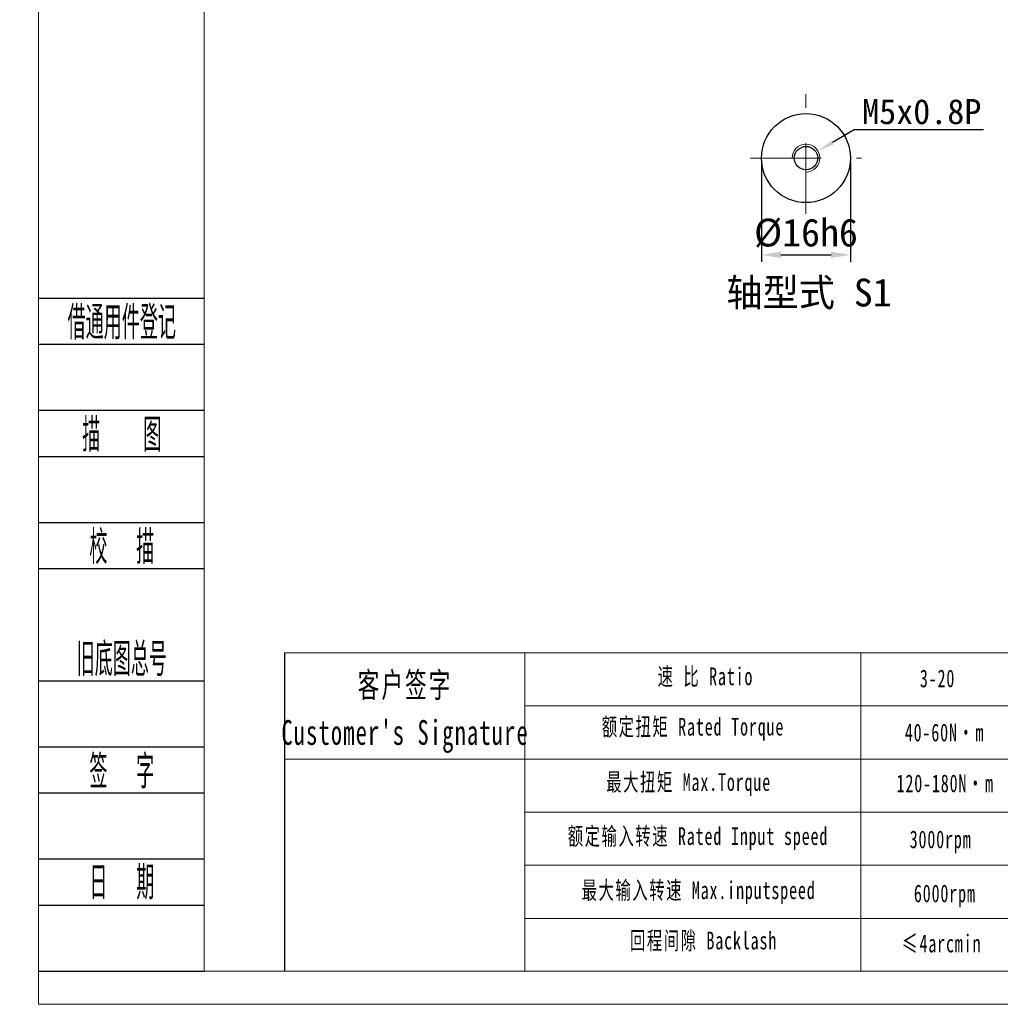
# Model space of a CAD drawing. Header units: millimetres. Extents: x 1351 to 1855, y 1009 to 1363.
# Tile 1 of 12: x 1351 to 1527, y 1009 to 1186. Entities that reach past the tile are written whole.
import ezdxf
from ezdxf.enums import TextEntityAlignment as Align

# ---------------------------------------------------------------- set-up
doc = ezdxf.new("R2010")
doc.units = ezdxf.units.MM
doc.header["$PDSIZE"] = -5
doc.linetypes.add('ACAD_ISO10W100', pattern=[18, 12, -3, 0, -3])
doc.linetypes.add('DASHED', pattern=[19.05, 12.7, -6.35])
doc.layers.get('0').update_dxf_attribs({"lineweight": 18})
doc.layers.get('Defpoints').update_dxf_attribs({"lineweight": 18})
for name, color, linetype in [('2细线层', 4, 'Continuous'), ('6文字层', 3, 'Continuous'), ('7标注层', 4, 'Continuous')]:
    doc.layers.add(name, color=color, linetype=linetype)
for name, color, linetype, lineweight in [('SLD-0', 7, 'Continuous', 18), ('中心线层', 7, 'ACAD_ISO10W100', 20), ('图框_外框线', 7, 'Continuous', 18), ('尺寸线层', 3, 'Continuous', 18), ('标注线', 7, 'Continuous', 20), ('粗实线', 7, 'Continuous', 50), ('细实线', 7, 'Continuous', 18)]:
    doc.layers.add(name, color=color, linetype=linetype, lineweight=lineweight)
doc.styles.add('PC_TEXTSTYLE', font='ISOCP.SHX', dxfattribs={"width": 0.707, "bigfont": 'GBCBIG.SHX'})
doc.styles.add('工程字', font='txt')
doc.styles.add('标准', font='txt', dxfattribs={"width": 0.667})
doc.dimstyles.new('DIMSTYLE_17', dxfattribs={"dimtxt": 8, "dimasz": 12, "dimexe": 0.18, "dimexo": 0.0625, "dimgap": 0.09, "dimtad": 1, "dimtih": 1, "dimtoh": 1, "dimdec": 3, "dimdsep": 46, "dimtxsty": 'Standard', "dimblk": '_CAXARROW', "dimcen": 0.09, "dimdle": 24, "dimadec": 0, "dimazin": 0, "dimtfac": 0.7, "dimtdec": 3, "dimtofl": 0, "dimtmove": 0, "dimatfit": 3, "dimfxl": 1, "dimtolj": 1, "dimarcsym": 0})
doc.dimstyles.new('ISO-25', dxfattribs={"dimtxt": 4.5, "dimasz": 1, "dimexe": 1.25, "dimexo": 0.625, "dimtad": 1, "dimtxsty": '工程字', "dimcen": 2.5, "dimdle": 2, "dimadec": 0, "dimazin": 0, "dimtfac": 1, "dimtmove": 0, "dimatfit": 3, "dimfxl": 1, "dimarcsym": 0})

# ---------------------------------------------------------------- blocks, each defined once
blk = doc.blocks.new('*D25')
at = {"layer": 'Defpoints', "color": 0, "lineweight": -2}
for p in [(1484.25, 1160.68), (1500.25, 1160.68), (1500.25, 1143.29)]:
    blk.add_point(p, dxfattribs=at)
at = {"layer": '尺寸线层', "color": 0, "linetype": 'ByBlock', "lineweight": -2}
for p, q in [((1484.25, 1160.06), (1484.25, 1142.04)), ((1500.25, 1160.06), (1500.25, 1142.04)), ((1487.75, 1143.29), (1496.75, 1143.29))]:
    blk.add_line(p, q, dxfattribs=at)
at = {"layer": '尺寸线层', "color": 0, "lineweight": -2}
for points in [[(1487.75, 1143.87), (1487.75, 1142.71), (1484.25, 1143.29)], [(1496.75, 1142.71), (1496.75, 1143.87), (1500.25, 1143.29)]]:
    blk.add_solid(points, dxfattribs=at)
at = {"layer": '尺寸线层', "color": 0, "insert": (1492.25, 1147.19), "char_height": 5, "attachment_point": 5, "style": '工程字'}
blk.add_mtext('%%C16h6', dxfattribs=at)
blk = doc.blocks.new('_CAXARROW')
blk.add_hatch(color=0).paths.add_polyline_path([(0, 0), (-1, 0.125), (-1, -0.125)], flags=0)
blk = doc.blocks.new('*D26')
at = {"layer": 'Defpoints', "color": 0, "lineweight": -2}
for p in [(1494.41, 1161.94), (1490.09, 1159.42)]:
    blk.add_point(p, dxfattribs=at)
at = {"layer": '尺寸线层', "color": 0, "linetype": 'Continuous', "lineweight": -2}
for p, q in [((1500.94, 1165.76), (1497, 1163.46)), ((1524.17, 1165.76), (1500.94, 1165.76)), ((1492.16, 1160.68), (1492.34, 1160.68)), ((1492.25, 1160.59), (1492.25, 1160.77))]:
    blk.add_line(p, q, dxfattribs=at)
at = {"layer": '尺寸线层', "color": 0, "lineweight": -2, "xscale": 3, "yscale": 3, "zscale": 3, "rotation": 210.3010392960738}
blk.add_blockref('_CAXARROW', (1494.41, 1161.94), dxfattribs=at)
at = {"layer": '尺寸线层', "color": 0, "insert": (1513.06, 1169.01), "char_height": 4.5, "attachment_point": 5, "style": '工程字'}
blk.add_mtext('\\A1;M5x0.8P', dxfattribs=at)
blk = doc.blocks.new('_FILLED')
at = {"linetype": 'ByBlock'}
blk.add_hatch(color=0, dxfattribs=at).paths.add_polyline_path([(0, 0), (-1, 0.133), (-1, -0.133)], flags=0)

msp = doc.modelspace()

# ---------------------------------------------------------------- linework, layer by layer
for p, q in [((1441.7157, 1071.7242), (1441.7157, 1014.4939)), ((1502.1239, 1071.7242), (1502.1239, 1014.4939))]:
    msp.add_line(p, q)
for points in [[(1354.3171, 1008.5432), (1854.9952, 1008.5432), (1854.9952, 1362.5941), (1354.3171, 1362.5941)], [(1384.1194, 1014.5036), (1849.0347, 1014.5036), (1849.0347, 1356.6337), (1384.1194, 1356.6337)]]:
    msp.add_lwpolyline(points, close=True)
at = {"layer": '2细线层'}
for p, q in [((1354.4564, 1135.5285), (1384.1194, 1135.5285)), ((1354.4564, 1127.2229), (1384.1194, 1127.2229)), ((1354.4564, 1115.3577), (1384.1194, 1115.3577)), ((1354.4564, 1107.0521), (1384.1194, 1107.0521)), ((1354.4564, 1095.1869), (1384.1194, 1095.1869)), ((1354.4564, 1086.8812), (1384.1194, 1086.8812)), ((1354.4564, 1066.7104), (1384.1194, 1066.7104)), ((1354.4564, 1054.8453), (1384.1194, 1054.8453)), ((1354.4564, 1046.5396), (1384.1194, 1046.5396)), ((1354.4564, 1034.6744), (1384.1194, 1034.6744)), ((1354.4564, 1026.3688), (1384.1194, 1026.3688)), ((1354.4564, 1014.5036), (1384.1194, 1014.5036))]:
    msp.add_line(p, q, dxfattribs=at)
at = {"layer": '7标注层', "color": 0}
msp.add_line((1398.5444, 1071.7242), (1398.5444, 1014.5036), dxfattribs=at)
at = {"layer": '中心线层', "color": 0, "linetype": 'DASHED'}
for p, q in [((1492.2513, 1150.6825), (1492.2513, 1172.1825)), ((1482.2513, 1160.6825), (1502.2513, 1160.6825))]:
    msp.add_line(p, q, dxfattribs=at)
at = {"layer": '图框_外框线'}
for p, q in [((1398.5444, 1071.7242), (1849.0347, 1071.7242)), ((1441.7157, 1062.1769), (1694.9006, 1062.1769)), ((1398.5444, 1052.6297), (1849.0347, 1052.6297)), ((1441.7157, 1043.0824), (1849.0347, 1043.0824)), ((1441.7157, 1033.5351), (1849.0347, 1033.5351)), ((1441.7157, 1023.9878), (1849.0347, 1023.9878))]:
    msp.add_line(p, q, dxfattribs=at)
at = {"layer": '粗实线', "color": 0, "linetype": 'ByBlock', "lineweight": 30}
for radius in [8, 2.1]:
    msp.add_circle((1492.2513, 1160.6825), radius, dxfattribs=at)
at = {"layer": '细实线', "color": 0, "linetype": 'ByBlock'}
msp.add_arc((1492.2513, 1160.6825), 2.5, 270, 180, dxfattribs=at)

# ---------------------------------------------------------------- texts
at = {"layer": '6文字层', "color": 3, "style": 'PC_TEXTSTYLE', "width": 0.75}
for s, p in [('借通用件登记', (1369.2879, 1131.3757)), ('描   图', (1369.2879, 1111.2049)), ('校  描', (1369.2879, 1091.0341)), ('旧底图总号', (1369.2879, 1070.8633)), ('签  字', (1369.2879, 1050.6924)), ('日  期', (1369.2953, 1030.6401))]:
    msp.add_text(s, height=6.00941, dxfattribs=at).set_placement(p, align=Align.MIDDLE)
at = {"layer": 'SLD-0', "color": 1, "attachment_point": 2, "line_spacing_factor": 1.15057, "style": '标准'}
for s, insert, char_height, width in [('\\T1.1;速 比 Ratio', (1474.1833, 1069.099), 3.182424, 26.003306), ("\\T1.1;客户签字\\PCustomer's Signature", (1420.2045, 1068.1916), 4.455394, 55.425564), ('{\\T1.1;3-20}', (1515.8906, 1068.7319), 3.182424, 13.531004), ('\\T1.1;额定扭矩 Rated Torque', (1471.9464, 1060.0457), 3.182424, 56.503075), ('{\\T1.1;40-60N·m}', (1517.1528, 1059.002), 3.182424, 26.358827), ('\\T1.1;最大扭矩 Max.Torque', (1471.1635, 1050.0982), 3.182424, 37.56536), ('{\\T1.1;120-180N·m}', (1517.2658, 1049.8607), 3.182424, 31.650661), ('\\T1.1;额定输入转速 Rated Input speed', (1472.8412, 1040.3743), 3.182424, 49.942892), ('\\T1.1;3000rpm', (1516.441, 1039.7954), 3.182424, 21.928195), ('\\T1.1;最大输入转速 Max.inputspeed ', (1472.953, 1030.6503), 3.182424, 50.231412), ('\\T1.1;6000rpm', (1517.2006, 1030.0781), 3.182424, 69.586286), ('\\T1.1;回程间隙 Backlash', (1473.8478, 1021.597), 3.182424, 40.729772), ('{\\T1.1;≤4arcmin }', (1516.6186, 1021.0698), 3.182424, 24.48075)]:
    msp.add_mtext(s, dxfattribs=dict(at, insert=insert, char_height=char_height, width=width))
at = {"layer": '标注线', "color": 0, "linetype": 'ByBlock', "lineweight": 20, "insert": (1492.799, 1136.236), "char_height": 5, "attachment_point": 5, "style": '工程字'}
msp.add_mtext('轴型式 S1', dxfattribs=at)

# ---------------------------------------------------------------- dimensions: what is measured, and where the dimension line sits
at = {"layer": '尺寸线层', "linetype": 'Continuous'}
dim = msp.add_diameter_dim_2p(p1=(1490.0928, 1159.4212), p2=(1494.4098, 1161.9439), text='M5x0.8P', dimstyle='DIMSTYLE_17', override={"dimtxt": 4.5, "dimasz": 3, "dimgap": 1, "dimtxsty": '工程字', "dimtol": 0, "dimldrblk": '_FILLED'}, dxfattribs=at)
dim.commit()
dim.dimension.update_dxf_attribs({"geometry": '*D26', "text_midpoint": (1513.0552, 1165.762), "dimtype": 163})
at = {"layer": '尺寸线层', "linetype": 'ByBlock'}
dim = msp.add_linear_dim(base=(1500.2513, 1143.29), p1=(1484.2513, 1160.6825), p2=(1500.2513, 1160.6825), text='%%C<>h6', dimstyle='ISO-25', override={"dimtxt": 5, "dimasz": 3.5, "dimgap": 1.4}, dxfattribs=at)
dim.commit()
dim.dimension.update_dxf_attribs({"geometry": '*D25', "text_midpoint": (1492.2513, 1143.29), "dimtype": 160})

doc.saveas('drawing.dxf')
